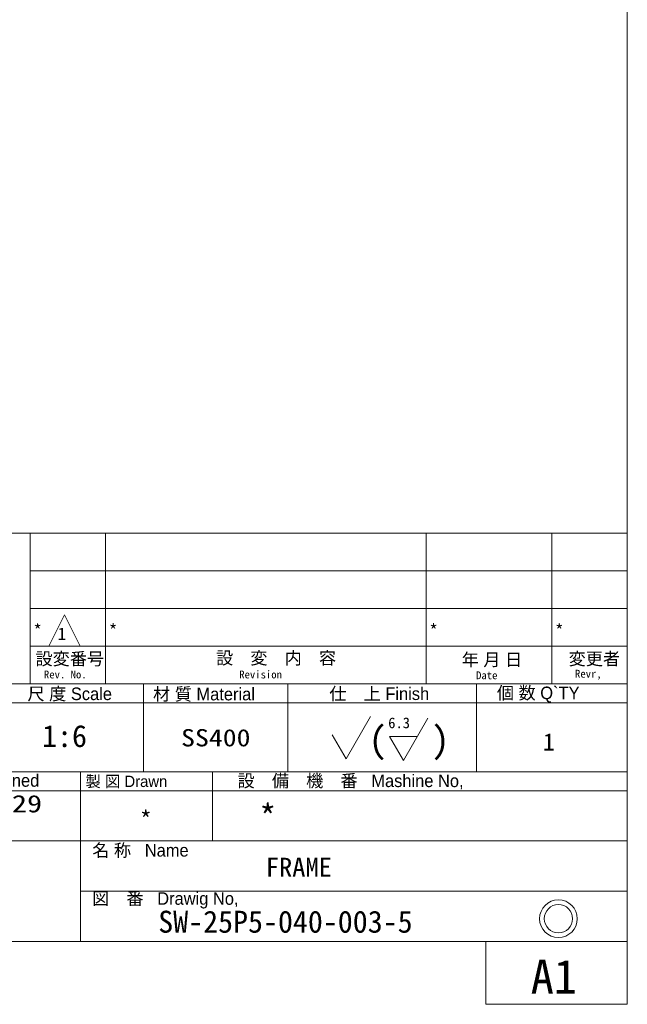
# Model space of a CAD drawing. Header units: millimetres. Extents: x -46 to 5058, y -79 to 3597.
# Tile 8 of 10: x 4400 to 4980, y 0 to 940. Entities that reach past the tile are written whole.
import ezdxf
from ezdxf.enums import TextEntityAlignment as Align

# ---------------------------------------------------------------- set-up
doc = ezdxf.new("R2010")
doc.units = ezdxf.units.MM
doc.layers.get('0').update_dxf_attribs({"color": 157, "lineweight": 0})
for name, color, linetype, lineweight in [('1', 72, 'Continuous', 0), ('2', 176, 'Continuous', 0), ('4', 176, 'Continuous', 0)]:
    doc.layers.add(name, color=color, linetype=linetype, lineweight=lineweight)
doc.styles.add('JIS', font='txt')
doc.styles.add('TSTYLE20', font='txt')

# ---------------------------------------------------------------- blocks, each defined once
blk = doc.blocks.new('TITLE_BLOCK', base_point=(4980, 60))
at = {"color": 176, "linetype": 'Continuous', "lineweight": 0, "true_color": 0x000080}
for p, q in [((4427.67, 342), (4442.67, 372)), ((4442.67, 372), (4457.67, 342)), ((4427.67, 342), (4457.67, 342))]:
    blk.add_line(p, q, dxfattribs=at)
for radius in [18, 13.5]:
    blk.add_circle((4914.25, 81.77), radius, dxfattribs=at)
at = {"layer": '1', "color": 176, "linetype": 'Continuous', "lineweight": 0, "true_color": 0x000080}
blk.add_line((4980, 60), (3930, 60), dxfattribs=at)
at = {"layer": '2', "color": 176, "linetype": 'Continuous', "lineweight": 0, "true_color": 0x000080}
for p, q in [((4980, 450), (3930, 450)), ((4410, 450), (4410, 306)), ((4482, 450), (4482, 306)), ((4788, 450), (4788, 306)), ((4908, 450), (4908, 306)), ((4980, 450), (4980, 60)), ((4410, 414), (4980, 414)), ((4410, 378), (4980, 378)), ((4410, 342), (4980, 342)), ((4266, 306), (4980, 306)), ((4518, 306), (4518, 222)), ((4656, 306), (4656, 222)), ((4836, 306), (4836, 222)), ((4266, 288), (4980, 288)), ((3930, 222), (4980, 222)), ((4458, 222), (4458, 60)), ((4584, 222), (4584, 156)), ((3930, 204), (4980, 204)), ((3930, 156), (4980, 156)), ((4458, 108), (4980, 108)), ((3930, 60), (4980, 60))]:
    blk.add_line(p, q, dxfattribs=at)
at = {"layer": '4', "color": 176, "linetype": 'Continuous', "lineweight": 0, "true_color": 0x000080}
for p, q in [((4711.58, 234.4), (4734.94, 274.86)), ((4766.24, 232.95), (4789.61, 273.41)), ((4698.33, 257.35), (4711.58, 234.4)), ((4752.99, 255.9), (4766.24, 232.95)), ((4779.49, 255.9), (4752.99, 255.9))]:
    blk.add_line(p, q, dxfattribs=at)
at = {"layer": '1', "color": 176, "linetype": 'Continuous', "lineweight": 0, "true_color": 0x000080, "insert": (4421.33, 266.69), "char_height": 21, "width": 860.9998, "attachment_point": 1, "style": 'JIS'}
blk.add_mtext('{\\ftxt|b0|i0|c0|p0;1:6}', dxfattribs=at)
at = {"layer": '2', "color": 176, "linetype": 'Continuous', "lineweight": 0, "true_color": 0x000080, "style": 'JIS'}
for height, p in [(12, (4413, 351)), (12, (4485, 351)), (12, (4791, 351)), (12, (4911, 351)), (24, (4628.61, 166.88)), (16.5, (4514.71, 168.21))]:
    blk.add_text('*', height=height, dxfattribs=at).set_placement(p)
at = {"layer": '2', "color": 176, "linetype": 'Continuous', "lineweight": 0, "true_color": 0x000080, "style": 'JIS', "width": 1.18}
blk.add_text('SS400', height=16.5, dxfattribs=at).set_placement((4587.15, 246.32), align=Align.CENTER)
at = {"layer": '2', "color": 176, "linetype": 'Continuous', "lineweight": 0, "true_color": 0x000080, "style": 'JIS'}
for s, height, width, p in [('2025/07/29', 16.5, 1.29, (4276.58, 183.33)), ('FRAME', 18, 1.03, (4634.88, 121.97))]:
    blk.add_text(s, height=height, dxfattribs=dict(at, width=width)).set_placement(p)
at = {"layer": '2', "color": 176, "linetype": 'Continuous', "lineweight": 0, "true_color": 0x000080, "attachment_point": 1, "style": 'JIS'}
for s, insert, char_height, width in [('{\\fＭＳ Ｐ明朝|b0|i0|c0|p0;設変番号}', (4415.02, 336), 12, 1070.7903), ('{\\fＭＳ Ｐ明朝|b0|i0|c0|p0;設\u3000変\u3000内\u3000容}', (4587.4, 336.76), 12, 1582.6811), ('{\\fＭＳ Ｐ明朝|b0|i0|c0|p0;年 月 日}', (4821.9, 335.22), 12, 888.9112), ('{\\fＭＳ Ｐ明朝|b0|i0|c0|p0;変更者}', (4924, 336), 12, 784.3766), ('{\\ftxt|b0|i0|c0|p0;Rev. No.}', (4423.04, 318.75), 7.5, 345.5357), ('{\\ftxt|b0|i0|c0|p0;Revision}', (4609.5, 318.75), 7.5, 331.1224), ('{\\ftxt|b0|i0|c0|p0;Date}', (4835.62, 317.97), 7.5, 168.75), ('{\\ftxt|b0|i0|c0|p0;Revr,}', (4930.07, 319.46), 7.5, 223.2143), ('{\\fＭＳ Ｐ明朝|b0|i0|c0|p0;尺 度 Scale}', (4407.32, 302.54), 12, 1248.2619), ('{\\fＭＳ Ｐ明朝|b0|i0|c0|p0;材 質 Material}', (4527.22, 302.28), 12, 1604.0003), ('{\\fＭＳ Ｐ明朝|b0|i0|c0|p0;仕\u3000上 Finish}', (4695.51, 302.63), 12, 1478.8581), ('{\\fＭＳ Ｐ明朝|b0|i0|c0|p0;個 数 Q`TY}', (4855.46, 303.39), 12, 1331.689), ('{\\ftxt|b0|i0|c0|p0;1}', (4899.48, 258.8), 16.5, 64.8214), ('{\\fＭＳ Ｐ明朝|b0|i0|c0|p0;設 計   Designed}', (4302.14, 219.79), 12, 1932.7661), ('{\\fＭＳ Ｐ明朝|b0|i0|c0|p0;製 図 Drawn}', (4462.68, 218.32), 10.8, 1161.1236), ('{\\fＭＳ Ｐ明朝|b0|i0|c0|p0;設\u3000備\u3000機\u3000番   Mashine No,}', (4607.93, 219.47), 12, 3277.5913), ('{\\fＭＳ Ｐ明朝|b0|i0|c0|p0;名 称   Name }', (4469.17, 153.06), 12, 1449.2162), ('{\\fＭＳ Ｐ明朝|b0|i0|c0|p0;図\u3000番   Drawig No,}', (4469.03, 107.06), 12, 2192.3648), ('{\\ftxt|b0|i0|c0|p0;SW-25P5-040-003-5}', (4532.19, 89.38), 21, 7623)]:
    blk.add_mtext(s, dxfattribs=dict(at, insert=insert, char_height=char_height, width=width))
at = {"layer": '4', "color": 176, "linetype": 'Continuous', "lineweight": 0, "true_color": 0x000080, "attachment_point": 1, "style": 'JIS'}
for s, insert, char_height, width in [('{\\ftxt|b0|i0|c0|p0;1}', (4436.15, 359.86), 12, 34.2857), ('{\\ftxt|b0|i0|c0|p0;6.3}', (4751.75, 273.91), 10.2, 213.0343), ('{\\ftxt|b0|i0|c0|p0;(}', (4733.01, 265.39), 25.5, 330.2857)]:
    blk.add_mtext(s, dxfattribs=dict(at, insert=insert, char_height=char_height, width=width))
at = {"layer": '4', "color": 176, "linetype": 'Continuous', "lineweight": 0, "true_color": 0x000080, "extrusion": (0, 0, -1), "insert": (4810.31, 265.39), "char_height": 25.5, "width": 330.2857, "attachment_point": 1, "text_direction": (-1, 0, 0), "style": 'JIS'}
blk.add_mtext('{\\ftxt|b0|i0|c0|p0;(}', dxfattribs=at)
blk = doc.blocks.new('FORMAT')
at = {"color": 157, "linetype": 'Continuous', "lineweight": 0, "true_color": 0x44607b}
for p, q in [((4980, 60), (4980, 3504)), ((150, 60), (4980, 60)), ((4845, 0), (4980, 0))]:
    blk.add_line(p, q, dxfattribs=at)
at = {"color": 176, "linetype": 'Continuous', "lineweight": 0, "true_color": 0x000080}
for p, q in [((4845, 60), (4980, 60)), ((4980, 60), (4980, 0))]:
    blk.add_line(p, q, dxfattribs=at)
at = {"layer": '1', "color": 176, "linetype": 'Continuous', "lineweight": 0, "true_color": 0x000080}
blk.add_line((4845, 60), (4845, 0), dxfattribs=at)
at = {"color": 190, "linetype": 'Continuous', "lineweight": 0, "true_color": 0x801eff}
blk.add_blockref('TITLE_BLOCK', (4980, 60), dxfattribs=at)
at = {"color": 176, "linetype": 'Continuous', "lineweight": 0, "true_color": 0x000080, "style": 'TSTYLE20'}
blk.add_text('A1', height=32.4, dxfattribs=at).set_placement((4887.82, 10.27))

msp = doc.modelspace()

# ---------------------------------------------------------------- block references
at = {"color": 190, "linetype": 'Continuous', "lineweight": 0, "true_color": 0x801eff}
msp.add_blockref('FORMAT', (0, 0), dxfattribs=at)

doc.saveas('drawing.dxf')
